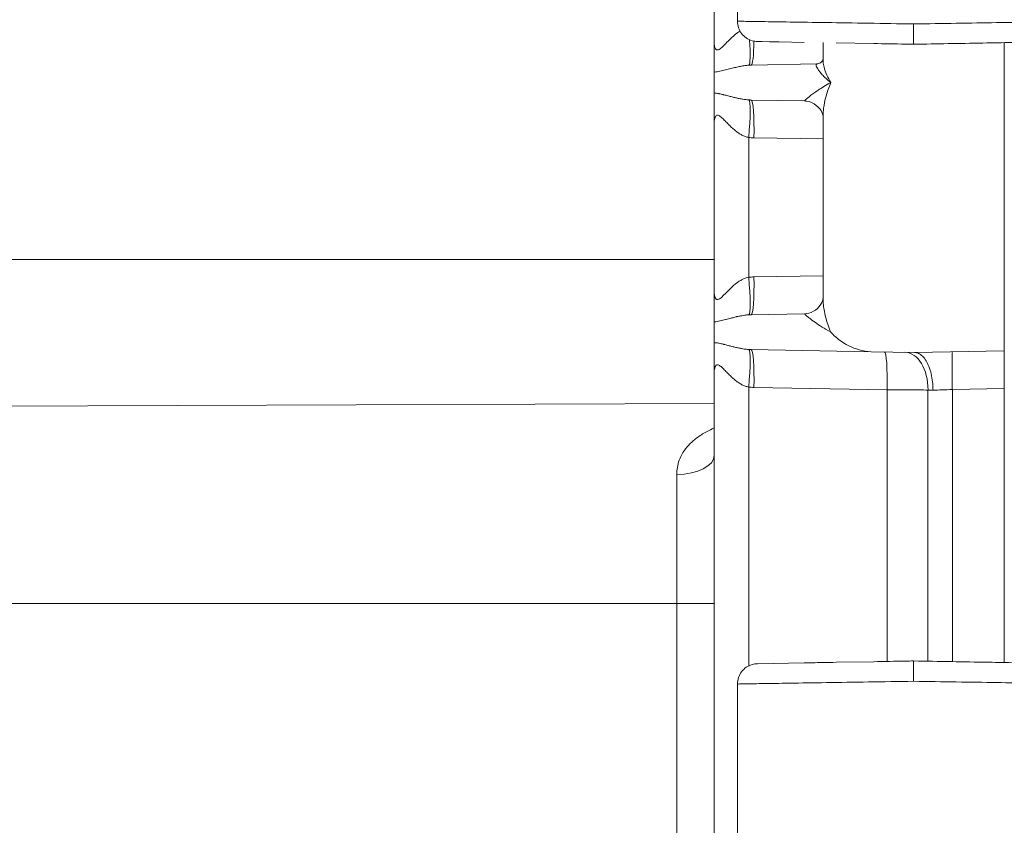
# Model space of a CAD drawing. Header units: inches. Extents: x 0.3 to 84.8, y 1.5 to 53.5.
# Tile 15 of 107: x 13.6 to 15.3, y 22 to 23.4. Entities that reach past the tile are written whole.
import ezdxf

# ---------------------------------------------------------------- set-up
doc = ezdxf.new("R2010")
doc.units = ezdxf.units.IN
doc.header["$LTSCALE"] = 2.5
doc.header["$MEASUREMENT"] = 0
doc.layers.add('Visible (ANSI)', color=7, linetype='Continuous', lineweight=18)
doc.layers.add('Visible Narrow (ANSI)', color=7, linetype='Continuous', lineweight=5)

msp = doc.modelspace()

# ---------------------------------------------------------------- linework, layer by layer
at = {"layer": 'Visible (ANSI)'}
for p, q in [((14.7864, 24.3232), (14.7864, 23.3904)), ((14.8264, 23.7856), (14.8264, 23.4275)), ((14.8264, 23.4275), (14.8264, 23.4275)), ((14.8608, 23.3925), (14.8608, 23.3925)), ((14.8685, 23.3924), (14.8608, 23.3925)), ((14.8816, 23.3922), (14.8608, 23.3925)), ((14.8816, 23.3922), (14.8985, 23.3919)), ((14.8985, 23.3919), (14.8932, 23.392)), ((14.9414, 23.3911), (14.8985, 23.3919)), ((14.9739, 23.3612), (14.9739, 23.3906)), ((15.2864, 23.3787), (15.2864, 23.3906)), ((15.0612, 23.389), (14.9968, 23.3902)), ((15.2864, 23.3787), (15.2864, 23.3541)), ((14.9739, 23.3612), (14.9739, 23.3612)), ((14.7864, 23.3397), (14.7864, 23.3039)), ((14.8502, 23.3519), (14.963, 23.3539)), ((15.2864, 23.3541), (15.2864, 22.8595)), ((14.8502, 23.2917), (14.9422, 23.2901)), ((14.9739, 23.2639), (14.9739, 23.2639)), ((14.9739, 22.9497), (14.9739, 23.2639)), ((14.7864, 23.2532), (14.7864, 22.9604)), ((14.8502, 22.9219), (14.9422, 22.9235)), ((14.7864, 22.9095), (14.7864, 22.8739)), ((14.8502, 22.8617), (15.0567, 22.8581)), ((15.0567, 22.8581), (15.1314, 22.8568)), ((15.1314, 22.8568), (15.2864, 22.8595)), ((15.2864, 22.8595), (15.2864, 22.7945)), ((14.7864, 22.8232), (14.7864, 21.8904)), ((15.2864, 22.3226), (15.2864, 22.7945)), ((14.8608, 22.3206), (14.9413, 22.322)), ((14.9968, 22.323), (15.0612, 22.3241)), ((14.8264, 22.2856), (14.8264, 22.2856)), ((14.8264, 22.2856), (14.8264, 21.9275))]:
    msp.add_line(p, q, dxfattribs=at)
for centre, major_axis, ratio, start_param, end_param in [((14.9626, 23.3789), (0.0004, -0.025), 0.924558, 6.283055, 6.283102), ((14.9411, 23.2251), (0.0011, 0.065), 0.854419, 6.282887, 6.283067), ((14.9411, 22.9885), (0.0011, -0.065), 0.854383, 0.000316, 0.000563)]:
    msp.add_ellipse(centre, major_axis=major_axis, ratio=ratio, start_param=start_param, end_param=end_param, dxfattribs=at)
for points, knots in [([(14.8608, 23.3925), (14.8592, 23.3926), (14.8576, 23.3927), (14.8546, 23.3932), (14.853, 23.3935), (14.848, 23.395), (14.8446, 23.3966), (14.8384, 23.4008), (14.8357, 23.4035), (14.8312, 23.4094), (14.8294, 23.4128), (14.827, 23.4199), (14.8264, 23.4237), (14.8264, 23.4275)], [0, 0, 0, 0, 0.0119674, 0.0119674, 0.0237227, 0.0237227, 0.0520492, 0.0520492, 0.0803768, 0.0803768, 0.1086834, 0.1086834, 0.1375815, 0.1375815, 0.1375815, 0.1375815]), ([(15.1301, 23.3878), (15.1301, 23.3878), (15.1301, 23.3895), (15.1301, 23.3925), (15.1301, 23.3956), (15.1301, 23.4001), (15.1301, 23.4053), (15.1301, 23.4106), (15.1301, 23.4167), (15.1301, 23.4228)], [0, 0, 0, 0, 0.333333, 0.333333, 0.333333, 0.666667, 0.666667, 0.666667, 1, 1, 1, 1]), ([(15.3833, 23.3923), (15.3792, 23.3922), (15.3744, 23.3921), (15.3689, 23.392), (15.3642, 23.3919), (15.3591, 23.3918), (15.3534, 23.3917), (15.3445, 23.3916), (15.3345, 23.3914), (15.3234, 23.3912), (15.3192, 23.3911), (15.3148, 23.3911), (15.3103, 23.391), (15.2955, 23.3907), (15.2793, 23.3904), (15.2619, 23.3901), (15.2601, 23.3901), (15.2583, 23.3901), (15.2565, 23.39), (15.2371, 23.3897), (15.2164, 23.3893), (15.1952, 23.389), (15.1933, 23.3889), (15.1914, 23.3889), (15.1894, 23.3889), (15.1701, 23.3885), (15.1504, 23.3882), (15.1301, 23.3878)], [0, 0, 0, 0, 0.107321, 0.107321, 0.107321, 0.2, 0.2, 0.2, 0.344617, 0.344617, 0.344617, 0.4, 0.4, 0.4, 0.581249, 0.581249, 0.581249, 0.6, 0.6, 0.6, 0.8, 0.8, 0.8, 0.818201, 0.818201, 0.818201, 1, 1, 1, 1]), ([(14.7864, 23.3397), (14.7864, 23.3405), (14.7864, 23.3413), (14.7864, 23.3422), (14.7864, 23.3451), (14.7864, 23.3485), (14.7864, 23.3523), (14.7864, 23.3547), (14.7864, 23.3573), (14.7864, 23.36), (14.7864, 23.363), (14.7864, 23.3662), (14.7864, 23.3695), (14.7864, 23.3722), (14.7864, 23.3749), (14.7864, 23.3778), (14.7864, 23.3816), (14.7864, 23.3857), (14.7864, 23.3898)], [0, 0, 0, 0, 0.0778908, 0.0778908, 0.0778908, 0.3333333, 0.3333333, 0.3333333, 0.4930999, 0.4930999, 0.4930999, 0.6666667, 0.6666667, 0.6666667, 0.805305, 0.805305, 0.805305, 0.9901048, 0.9901048, 0.9901048, 0.9901048]), ([(15.0612, 23.389), (15.0792, 23.3887), (15.0975, 23.3884), (15.1164, 23.3881), (15.121, 23.388), (15.1255, 23.3879), (15.1301, 23.3878)], [0.91666667, 0.91666667, 0.91666667, 0.91666667, 0.98384078, 0.98384078, 0.98384078, 1, 1, 1, 1]), ([(14.963, 23.3539), (14.965, 23.3539), (14.9682, 23.3549), (14.9724, 23.3583), (14.9734, 23.3603), (14.9738, 23.3614), (14.9739, 23.3616), (14.9739, 23.3617)], [0, 0, 0, 0, 0.0636017, 0.0636017, 0.1244521, 0.1244521, 0.1392029, 0.1392029, 0.1392029, 0.1392029]), ([(14.7864, 23.2539), (14.7864, 23.2576), (14.7864, 23.2612), (14.7864, 23.2647), (14.7864, 23.268), (14.7864, 23.2712), (14.7864, 23.2743), (14.7864, 23.2774), (14.7864, 23.2803), (14.7864, 23.2831), (14.7864, 23.2861), (14.7864, 23.2889), (14.7864, 23.2915), (14.7864, 23.295), (14.7864, 23.2981), (14.7864, 23.3008), (14.7864, 23.3019), (14.7864, 23.303), (14.7864, 23.3039)], [0.0101793, 0.0101793, 0.0101793, 0.0101793, 0.1747061, 0.1747061, 0.1747061, 0.3333333, 0.3333333, 0.3333333, 0.4929335, 0.4929335, 0.4929335, 0.6666667, 0.6666667, 0.6666667, 0.9030939, 0.9030939, 0.9030939, 1, 1, 1, 1]), ([(14.9739, 23.2639), (14.9739, 23.2639), (14.9739, 23.2664), (14.9703, 23.2742), (14.967, 23.2789), (14.9574, 23.2864), (14.951, 23.2891), (14.9444, 23.29), (14.9433, 23.2901), (14.9422, 23.2901)], [0.0036391, 0.0036391, 0.0036391, 0.0036391, 0.1093921, 0.1093921, 0.2007064, 0.2007064, 0.2955249, 0.2955249, 0.316065, 0.316065, 0.316065, 0.316065]), ([(14.7864, 22.9095), (14.7864, 22.9101), (14.7864, 22.9108), (14.7864, 22.9114), (14.7864, 22.9132), (14.7864, 22.9151), (14.7864, 22.9171), (14.7864, 22.9198), (14.7864, 22.923), (14.7864, 22.9263), (14.7864, 22.9273), (14.7864, 22.9284), (14.7864, 22.9294), (14.7864, 22.9318), (14.7864, 22.9343), (14.7864, 22.9369), (14.7864, 22.9403), (14.7864, 22.9438), (14.7864, 22.9473), (14.7864, 22.9477), (14.7864, 22.948), (14.7864, 22.9484), (14.7864, 22.9521), (14.7864, 22.9559), (14.7864, 22.9597)], [0.0002437, 0.0002437, 0.0002437, 0.0002437, 0.0544806, 0.0544806, 0.0544806, 0.2, 0.2, 0.2, 0.4, 0.4, 0.4, 0.4604479, 0.4604479, 0.4604479, 0.6, 0.6, 0.6, 0.7826574, 0.7826574, 0.7826574, 0.8, 0.8, 0.8, 0.9888817, 0.9888817, 0.9888817, 0.9888817]), ([(14.9422, 22.9235), (14.9465, 22.9236), (14.9523, 22.925), (14.9622, 22.9304), (14.9665, 22.9345), (14.9723, 22.9427), (14.9734, 22.9467), (14.9739, 22.9492), (14.9739, 22.9496), (14.9739, 22.9497)], [0, 0, 0, 0, 0.0846374, 0.0846374, 0.1704035, 0.1704035, 0.2673831, 0.2673831, 0.3089549, 0.3089549, 0.3089549, 0.3089549]), ([(14.9873, 22.8918), (14.9943, 22.8839), (15.0059, 22.8745), (15.0286, 22.863), (15.043, 22.8584), (15.0567, 22.8581)], [0.0000001, 0.0000001, 0.0000001, 0.0000001, 0.1445086, 0.1445086, 0.2629399, 0.2629399, 0.2629399, 0.2629399]), ([(14.7864, 22.8239), (14.7864, 22.8276), (14.7864, 22.8312), (14.7864, 22.8347), (14.7864, 22.838), (14.7864, 22.8412), (14.7864, 22.8443), (14.7864, 22.8474), (14.7864, 22.8503), (14.7864, 22.8531), (14.7864, 22.8561), (14.7864, 22.8589), (14.7864, 22.8615), (14.7864, 22.865), (14.7864, 22.8681), (14.7864, 22.8708), (14.7864, 22.8719), (14.7864, 22.873), (14.7864, 22.8739)], [0.0102336, 0.0102336, 0.0102336, 0.0102336, 0.1747457, 0.1747457, 0.1747457, 0.3333333, 0.3333333, 0.3333333, 0.4929246, 0.4929246, 0.4929246, 0.6666667, 0.6666667, 0.6666667, 0.9030922, 0.9030922, 0.9030922, 1, 1, 1, 1]), ([(15.1635, 22.7918), (15.1635, 22.7967), (15.1632, 22.8016), (15.1627, 22.8064), (15.1621, 22.8111), (15.1613, 22.8157), (15.1603, 22.8201), (15.1593, 22.8245), (15.158, 22.8286), (15.1565, 22.8324), (15.155, 22.8361), (15.1533, 22.8396), (15.1514, 22.8426), (15.1496, 22.8456), (15.1475, 22.8482), (15.1454, 22.8503), (15.1432, 22.8524), (15.141, 22.854), (15.1386, 22.8552), (15.1362, 22.8563), (15.1337, 22.8568), (15.1314, 22.8568)], [0, 0, 0, 0, 0.1428571, 0.1428571, 0.1428571, 0.2857143, 0.2857143, 0.2857143, 0.4285714, 0.4285714, 0.4285714, 0.5714286, 0.5714286, 0.5714286, 0.7142857, 0.7142857, 0.7142857, 0.8571429, 0.8571429, 0.8571429, 1, 1, 1, 1]), ([(14.9968, 22.323), (14.9885, 22.3229), (14.9804, 22.3227), (14.9726, 22.3226), (14.9615, 22.3224), (14.9511, 22.3222), (14.9413, 22.322)], [0.16666667, 0.16666667, 0.16666667, 0.16666667, 0.20101534, 0.20101534, 0.20101534, 0.25, 0.25, 0.25, 0.25]), ([(15.1301, 22.3253), (15.1255, 22.3253), (15.1209, 22.3252), (15.1163, 22.3251), (15.0975, 22.3248), (15.0792, 22.3244), (15.0612, 22.3241)], [0, 0, 0, 0, 0.01623246, 0.01623246, 0.01623246, 0.08333333, 0.08333333, 0.08333333, 0.08333333]), ([(15.1301, 22.3253), (15.1301, 22.3253), (15.1301, 22.3237), (15.1301, 22.3206), (15.1301, 22.3176), (15.1301, 22.3131), (15.1301, 22.3078), (15.1301, 22.3025), (15.1301, 22.2964), (15.1301, 22.2903)], [0, 0, 0, 0, 0.333333, 0.333333, 0.333333, 0.666667, 0.666667, 0.666667, 1, 1, 1, 1]), ([(15.3833, 22.3209), (15.3795, 22.321), (15.3751, 22.3211), (15.3702, 22.3211), (15.3652, 22.3212), (15.3596, 22.3213), (15.3534, 22.3214), (15.3452, 22.3216), (15.3359, 22.3217), (15.3258, 22.3219), (15.3209, 22.322), (15.3157, 22.3221), (15.3103, 22.3222), (15.2965, 22.3224), (15.2815, 22.3227), (15.2655, 22.323), (15.2625, 22.323), (15.2595, 22.3231), (15.2565, 22.3231), (15.2371, 22.3235), (15.2164, 22.3238), (15.1952, 22.3242), (15.1949, 22.3242), (15.1945, 22.3242), (15.1941, 22.3242), (15.1733, 22.3246), (15.1521, 22.325), (15.1301, 22.3253)], [0, 0, 0, 0, 0.098757, 0.098757, 0.098757, 0.2, 0.2, 0.2, 0.334065, 0.334065, 0.334065, 0.4, 0.4, 0.4, 0.56864, 0.56864, 0.56864, 0.6, 0.6, 0.6, 0.8, 0.8, 0.8, 0.803452, 0.803452, 0.803452, 1, 1, 1, 1]), ([(14.8264, 22.2856), (14.8264, 22.2894), (14.827, 22.2932), (14.8294, 22.3003), (14.8312, 22.3037), (14.8356, 22.3096), (14.8384, 22.3123), (14.8445, 22.3165), (14.8479, 22.3182), (14.853, 22.3197), (14.8545, 22.32), (14.8576, 22.3205), (14.8592, 22.3206), (14.8608, 22.3206)], [0, 0, 0, 0, 0.0287635, 0.0287635, 0.0570749, 0.0570749, 0.0854024, 0.0854024, 0.1137289, 0.1137289, 0.1255481, 0.1255481, 0.137583, 0.137583, 0.137583, 0.137583])]:
    msp.add_open_spline(points, degree=3, knots=knots, dxfattribs=at)
msp.add_open_spline([(14.9739, 22.9497), (14.9739, 22.9497), (14.9739, 22.9497), (14.9739, 22.9497)], degree=3, dxfattribs=at)
at = {"layer": 'Visible Narrow (ANSI)'}
for p, q in [((14.8457, 23.2272), (14.8457, 22.9864)), ((14.8548, 23.2267), (14.9739, 23.2246)), ((14.7864, 23.0172), (11.0347, 23.0172)), ((14.8548, 22.9869), (14.9739, 22.989)), ((14.8457, 22.7972), (14.8457, 22.3169)), ((14.8548, 22.7967), (15.0844, 22.7927)), ((15.0844, 22.7927), (15.0845, 22.3245)), ((15.1548, 22.7921), (15.1548, 22.3249)), ((15.1968, 22.793), (15.2864, 22.7945)), ((15.1968, 22.3242), (15.1968, 22.793)), ((14.7864, 22.7687), (11.0347, 22.7558)), ((14.7217, 22.4246), (14.7217, 22.6467)), ((14.7217, 22.4246), (11.0347, 22.4246)), ((14.7217, 22.4246), (14.7864, 22.4246)), ((14.7217, 22.4246), (14.7217, 21.9747))]:
    msp.add_line(p, q, dxfattribs=at)
for centre, major_axis, ratio, start_param, end_param in [((14.8401, 23.4164), (0.0059, -0.0647), 0.086802, 0.034475, 1.23404), ((14.8491, 23.4169), (0.0011, -0.065), 0.087143, 0, 1.195494), ((14.8401, 23.2272), (0.0059, 0.0647), 0.086802, 4.720236, 6.248571), ((14.8491, 23.2267), (0.0011, 0.065), 0.087143, 4.71391, 6.283185), ((14.8507, 23.2295), (-0.0185, 0.0009), 0.144903, 1.304506, 1.799311), ((14.857, 22.8604), (-0.0016, 0.1265), 0.996196, 0.005292, 0.077143), ((14.8401, 22.9864), (0.0059, -0.0647), 0.086802, 0.034475, 1.562945), ((14.8491, 22.9869), (0.0011, -0.065), 0.087143, 0, 1.569275), ((14.8401, 22.7972), (0.0059, 0.0647), 0.086802, 4.720236, 6.248571), ((14.8491, 22.7967), (0.0011, 0.065), 0.087143, 4.71391, 6.283185), ((15.0788, 22.7927), (0.0011, 0.065), 0.087143, 4.71391, 6.283121), ((15.114, 22.7921), (0.0011, 0.065), 0.628144, 4.723353, 6.283185), ((15.1979, 22.793), (-0.0011, 0.065), 0.01745, 0, 1.570492), ((14.8507, 22.7995), (-0.0185, 0.0009), 0.144903, 1.304506, 1.799311), ((15.1956, 22.7907), (0.0651, -0.0023), 0.000148, 4.03351, 4.195729), ((14.7214, 22.6798), (0.065, 0), 0.510024, 4.716752, 6.283184)]:
    msp.add_ellipse(centre, major_axis=major_axis, ratio=ratio, start_param=start_param, end_param=end_param, dxfattribs=at)
for points, knots in [([(14.8264, 23.4275), (14.8264, 23.4275), (14.8266, 23.4275), (14.8346, 23.4274), (14.8659, 23.4269), (14.9148, 23.4262), (14.9781, 23.4252), (15.0515, 23.4241), (15.1039, 23.4232), (15.1301, 23.4228)], [0.4943944, 0.4943944, 0.4943944, 0.4943944, 0.5, 0.5833333, 0.6666667, 0.75, 0.8333333, 0.9166667, 1, 1, 1, 1]), ([(15.4156, 23.4273), (15.4071, 23.4271), (15.3845, 23.4268), (15.3354, 23.426), (15.2741, 23.4251), (15.2043, 23.424), (15.1549, 23.4232), (15.1301, 23.4228)], [0, 0, 0, 0, 0.2, 0.4, 0.6, 0.8, 1, 1, 1, 1]), ([(14.7864, 23.3904), (14.7864, 23.3872), (14.7868, 23.3844), (14.7875, 23.3824), (14.7882, 23.3803), (14.7892, 23.3789), (14.7904, 23.3783), (14.7917, 23.3777), (14.7932, 23.3779), (14.795, 23.3789), (14.7968, 23.3799), (14.7989, 23.3818), (14.8012, 23.384), (14.8035, 23.3861), (14.8059, 23.3887), (14.8083, 23.3912), (14.8107, 23.3937), (14.8131, 23.3962), (14.8156, 23.3985), (14.8181, 23.4008), (14.8205, 23.403), (14.823, 23.405), (14.8255, 23.407), (14.828, 23.4087), (14.8305, 23.4103), (14.8306, 23.4103), (14.8307, 23.4104), (14.8308, 23.4105)], [0.0002055, 0.0002055, 0.0002055, 0.0002055, 0.1, 0.1, 0.1, 0.2, 0.2, 0.2, 0.3, 0.3, 0.3, 0.4, 0.4, 0.4, 0.5, 0.5, 0.5, 0.6, 0.6, 0.6, 0.7, 0.7, 0.7, 0.8, 0.8, 0.8, 0.8038976, 0.8038976, 0.8038976, 0.8038976]), ([(14.9739, 23.3612), (14.9739, 23.3594), (14.974, 23.3574), (14.9743, 23.3554), (14.9747, 23.3524), (14.9754, 23.3491), (14.9764, 23.3456), (14.9774, 23.3421), (14.9788, 23.3384), (14.9806, 23.3344), (14.9824, 23.3304), (14.9846, 23.3262), (14.9873, 23.3218)], [0.5382423, 0.5382423, 0.5382423, 0.5382423, 0.625, 0.625, 0.625, 0.75, 0.75, 0.75, 0.875, 0.875, 0.875, 1, 1, 1, 1]), ([(14.7864, 23.3397), (14.7866, 23.3397), (14.7868, 23.3397), (14.787, 23.3398), (14.79, 23.3401), (14.7931, 23.3407), (14.7962, 23.3413), (14.7995, 23.342), (14.8028, 23.3428), (14.806, 23.3436), (14.8091, 23.3444), (14.8121, 23.3452), (14.815, 23.346), (14.818, 23.3467), (14.8208, 23.3474), (14.8235, 23.348), (14.8262, 23.3487), (14.8289, 23.3492), (14.8315, 23.3497), (14.8341, 23.3502), (14.8366, 23.3506), (14.839, 23.351), (14.8415, 23.3513), (14.8438, 23.3516), (14.8461, 23.3517)], [0, 0, 0, 0, 0.0083088, 0.0083088, 0.0083088, 0.1428571, 0.1428571, 0.1428571, 0.2857143, 0.2857143, 0.2857143, 0.4285714, 0.4285714, 0.4285714, 0.5714286, 0.5714286, 0.5714286, 0.7142857, 0.7142857, 0.7142857, 0.8571429, 0.8571429, 0.8571429, 1, 1, 1, 1]), ([(14.8461, 23.3517), (14.8468, 23.3518), (14.8482, 23.3518), (14.8495, 23.3519), (14.8502, 23.3519)], [0.0000338, 0.0000338, 0.0000338, 0.0000338, 0.5, 1, 1, 1, 1]), ([(14.963, 23.3539), (14.9625, 23.3539), (14.9622, 23.3537), (14.962, 23.3533), (14.9618, 23.3529), (14.9618, 23.3524), (14.9619, 23.3517), (14.962, 23.3509), (14.9623, 23.3501), (14.9627, 23.349), (14.9632, 23.348), (14.9638, 23.3467), (14.9647, 23.3454), (14.9656, 23.344), (14.9666, 23.3425), (14.9679, 23.3408), (14.9692, 23.3391), (14.9708, 23.3373), (14.9726, 23.3353), (14.9744, 23.3333), (14.9765, 23.3312), (14.979, 23.329), (14.9814, 23.3267), (14.9842, 23.3243), (14.9873, 23.3218)], [0, 0, 0, 0, 0.125, 0.125, 0.125, 0.25, 0.25, 0.25, 0.375, 0.375, 0.375, 0.5, 0.5, 0.5, 0.625, 0.625, 0.625, 0.75, 0.75, 0.75, 0.875, 0.875, 0.875, 1, 1, 1, 1]), ([(14.9422, 23.2901), (14.9421, 23.2901), (14.9422, 23.2903), (14.9425, 23.2907), (14.9428, 23.2911), (14.9433, 23.2917), (14.9441, 23.2924), (14.9449, 23.2932), (14.9459, 23.2941), (14.9471, 23.2951), (14.9484, 23.2962), (14.9499, 23.2974), (14.9517, 23.2988), (14.9534, 23.3002), (14.9555, 23.3017), (14.9578, 23.3034), (14.9601, 23.305), (14.9627, 23.3068), (14.9656, 23.3087), (14.9685, 23.3106), (14.9718, 23.3127), (14.9754, 23.3149), (14.979, 23.3171), (14.983, 23.3194), (14.9873, 23.3218)], [0.0000105, 0.0000105, 0.0000105, 0.0000105, 0.125, 0.125, 0.125, 0.25, 0.25, 0.25, 0.375, 0.375, 0.375, 0.5, 0.5, 0.5, 0.625, 0.625, 0.625, 0.75, 0.75, 0.75, 0.875, 0.875, 0.875, 1, 1, 1, 1]), ([(14.9739, 23.2639), (14.9739, 23.2682), (14.9746, 23.2788), (14.9784, 23.2979), (14.9838, 23.3136), (14.9873, 23.3218)], [0.6050872, 0.6050872, 0.6050872, 0.6050872, 0.7142857, 0.8571429, 1, 1, 1, 1]), ([(14.7864, 23.3039), (14.7888, 23.3036), (14.7912, 23.3033), (14.7936, 23.3029), (14.794, 23.3028), (14.7945, 23.3027), (14.795, 23.3026), (14.7974, 23.3021), (14.7997, 23.3016), (14.8019, 23.301), (14.8023, 23.3009), (14.8026, 23.3008), (14.8029, 23.3008), (14.8053, 23.3002), (14.8075, 23.2996), (14.8096, 23.2991), (14.8099, 23.299), (14.8101, 23.2989), (14.8103, 23.2989), (14.8125, 23.2983), (14.8147, 23.2978), (14.8168, 23.2972), (14.8169, 23.2972), (14.817, 23.2972), (14.8171, 23.2971), (14.8193, 23.2966), (14.8213, 23.2961), (14.8234, 23.2956), (14.8254, 23.2952), (14.8274, 23.2947), (14.8293, 23.2943), (14.8294, 23.2943), (14.8294, 23.2943), (14.8295, 23.2943), (14.8313, 23.2939), (14.8331, 23.2936), (14.835, 23.2933), (14.8351, 23.2932), (14.8353, 23.2932), (14.8354, 23.2932), (14.8371, 23.2929), (14.8389, 23.2926), (14.8406, 23.2924), (14.8408, 23.2924), (14.8411, 23.2924), (14.8413, 23.2924), (14.8429, 23.2922), (14.8445, 23.292), (14.8461, 23.2919)], [0, 0, 0, 0, 0.091752, 0.091752, 0.091752, 0.111111, 0.111111, 0.111111, 0.207378, 0.207378, 0.207378, 0.222222, 0.222222, 0.222222, 0.323269, 0.323269, 0.323269, 0.333333, 0.333333, 0.333333, 0.439115, 0.439115, 0.439115, 0.444444, 0.444444, 0.444444, 0.554973, 0.554973, 0.554973, 0.666667, 0.666667, 0.666667, 0.670801, 0.670801, 0.670801, 0.777778, 0.777778, 0.777778, 0.786597, 0.786597, 0.786597, 0.888889, 0.888889, 0.888889, 0.902482, 0.902482, 0.902482, 1, 1, 1, 1]), ([(14.8461, 23.2919), (14.8468, 23.2918), (14.8482, 23.2918), (14.8495, 23.2917), (14.8502, 23.2917)], [0.0000439, 0.0000439, 0.0000439, 0.0000439, 0.5, 1, 1, 1, 1]), ([(14.7864, 23.2532), (14.7864, 23.2566), (14.7873, 23.2622), (14.7906, 23.2665), (14.7954, 23.2649), (14.8009, 23.2601), (14.8065, 23.2543), (14.8121, 23.2484), (14.8177, 23.2431), (14.8232, 23.2384), (14.8286, 23.2345), (14.8341, 23.2312), (14.8398, 23.2287), (14.8437, 23.2276), (14.8457, 23.2272)], [0, 0, 0, 0, 0.0833333, 0.1666667, 0.25, 0.3333333, 0.4166667, 0.5, 0.5833333, 0.6666667, 0.75, 0.8333333, 0.9166667, 0.9999998, 0.9999998, 0.9999998, 0.9999998]), ([(14.7864, 22.9604), (14.7864, 22.958), (14.7866, 22.9558), (14.787, 22.954), (14.7872, 22.9534), (14.7873, 22.9528), (14.7875, 22.9523), (14.7881, 22.9506), (14.7889, 22.9493), (14.7899, 22.9486), (14.7901, 22.9485), (14.7903, 22.9484), (14.7905, 22.9483), (14.7916, 22.9477), (14.793, 22.9479), (14.7946, 22.9487), (14.7948, 22.9488), (14.7949, 22.9489), (14.7951, 22.949), (14.797, 22.9501), (14.7991, 22.9519), (14.8014, 22.9542), (14.8037, 22.9564), (14.8061, 22.9589), (14.8085, 22.9614), (14.8087, 22.9616), (14.8089, 22.9618), (14.8091, 22.9621), (14.8113, 22.9643), (14.8135, 22.9666), (14.8158, 22.9687), (14.8162, 22.969), (14.8166, 22.9694), (14.817, 22.9698), (14.819, 22.9717), (14.8211, 22.9735), (14.8232, 22.9751), (14.8238, 22.9756), (14.8244, 22.9761), (14.825, 22.9765), (14.8269, 22.9779), (14.8288, 22.9792), (14.8306, 22.9803), (14.8315, 22.9808), (14.8323, 22.9813), (14.8331, 22.9818), (14.8348, 22.9827), (14.8365, 22.9835), (14.8382, 22.9842), (14.8392, 22.9846), (14.8403, 22.985), (14.8413, 22.9853), (14.8428, 22.9858), (14.8443, 22.9861), (14.8457, 22.9864)], [0, 0, 0, 0, 0.0747836, 0.0747836, 0.0747836, 0.1, 0.1, 0.1, 0.1832075, 0.1832075, 0.1832075, 0.2, 0.2, 0.2, 0.2907128, 0.2907128, 0.2907128, 0.3, 0.3, 0.3, 0.4, 0.4, 0.4, 0.5, 0.5, 0.5, 0.5086117, 0.5086117, 0.5086117, 0.6, 0.6, 0.6, 0.6166803, 0.6166803, 0.6166803, 0.7, 0.7, 0.7, 0.7251111, 0.7251111, 0.7251111, 0.8, 0.8, 0.8, 0.8334333, 0.8334333, 0.8334333, 0.9, 0.9, 0.9, 0.9418831, 0.9418831, 0.9418831, 0.9999998, 0.9999998, 0.9999998, 0.9999998]), ([(14.9739, 22.9497), (14.9739, 22.9469), (14.974, 22.9441), (14.9743, 22.9411), (14.9748, 22.934), (14.9761, 22.9264), (14.9783, 22.9181), (14.9804, 22.9099), (14.9834, 22.9011), (14.9873, 22.8918)], [0.5960607, 0.5960607, 0.5960607, 0.5960607, 0.6666667, 0.6666667, 0.6666667, 0.8333333, 0.8333333, 0.8333333, 1, 1, 1, 1]), ([(14.7864, 22.9095), (14.7896, 22.9098), (14.7929, 22.9105), (14.7961, 22.9113), (14.7962, 22.9113), (14.7962, 22.9113), (14.7963, 22.9113), (14.7996, 22.9121), (14.8029, 22.9129), (14.8061, 22.9137), (14.8063, 22.9137), (14.8065, 22.9138), (14.8067, 22.9138), (14.8096, 22.9145), (14.8124, 22.9153), (14.8151, 22.916), (14.8156, 22.9161), (14.816, 22.9162), (14.8164, 22.9163), (14.8189, 22.9169), (14.8212, 22.9175), (14.8236, 22.918), (14.8242, 22.9182), (14.8249, 22.9183), (14.8255, 22.9185), (14.8276, 22.9189), (14.8296, 22.9194), (14.8315, 22.9197), (14.8324, 22.9199), (14.8332, 22.9201), (14.834, 22.9202), (14.8357, 22.9205), (14.8374, 22.9208), (14.8391, 22.921), (14.8401, 22.9211), (14.8411, 22.9213), (14.8421, 22.9214), (14.8434, 22.9215), (14.8448, 22.9216), (14.8461, 22.9217)], [0.0000391, 0.0000391, 0.0000391, 0.0000391, 0.1395906, 0.1395906, 0.1395906, 0.1428571, 0.1428571, 0.1428571, 0.2857143, 0.2857143, 0.2857143, 0.2950237, 0.2950237, 0.2950237, 0.4285714, 0.4285714, 0.4285714, 0.4501887, 0.4501887, 0.4501887, 0.5714286, 0.5714286, 0.5714286, 0.6056996, 0.6056996, 0.6056996, 0.7142857, 0.7142857, 0.7142857, 0.7610964, 0.7610964, 0.7610964, 0.8571429, 0.8571429, 0.8571429, 0.9166385, 0.9166385, 0.9166385, 1, 1, 1, 1]), ([(14.8461, 22.9217), (14.8468, 22.9218), (14.8482, 22.9218), (14.8495, 22.9219), (14.8502, 22.9219)], [0.0000338, 0.0000338, 0.0000338, 0.0000338, 0.5, 1, 1, 1, 1]), ([(14.9422, 22.9235), (14.9421, 22.9235), (14.9423, 22.9231), (14.943, 22.9224), (14.9436, 22.9217), (14.9447, 22.9206), (14.9462, 22.9193), (14.9477, 22.9179), (14.9497, 22.9163), (14.9521, 22.9145), (14.9545, 22.9126), (14.9573, 22.9105), (14.9607, 22.9082), (14.964, 22.9059), (14.9679, 22.9034), (14.9723, 22.9006), (14.9767, 22.8979), (14.9817, 22.8949), (14.9873, 22.8918), (14.9873, 22.8918), (14.9873, 22.8918), (14.9873, 22.8918)], [0.0000318, 0.0000318, 0.0000318, 0.0000318, 0.1666667, 0.1666667, 0.1666667, 0.3333333, 0.3333333, 0.3333333, 0.5, 0.5, 0.5, 0.6666667, 0.6666667, 0.6666667, 0.8333333, 0.8333333, 0.8333333, 0.9999866, 0.9999866, 0.9999866, 1, 1, 1, 1]), ([(14.7864, 22.8739), (14.7888, 22.8736), (14.7912, 22.8733), (14.7936, 22.8729), (14.794, 22.8728), (14.7945, 22.8727), (14.795, 22.8726), (14.7974, 22.8721), (14.7997, 22.8716), (14.8019, 22.871), (14.8023, 22.8709), (14.8026, 22.8708), (14.8029, 22.8708), (14.8053, 22.8702), (14.8075, 22.8696), (14.8096, 22.8691), (14.8099, 22.869), (14.8101, 22.8689), (14.8103, 22.8689), (14.8125, 22.8683), (14.8147, 22.8678), (14.8168, 22.8672), (14.8169, 22.8672), (14.817, 22.8672), (14.8171, 22.8671), (14.8193, 22.8666), (14.8213, 22.8661), (14.8234, 22.8656), (14.8254, 22.8652), (14.8274, 22.8647), (14.8293, 22.8643), (14.8294, 22.8643), (14.8294, 22.8643), (14.8295, 22.8643), (14.8313, 22.8639), (14.8331, 22.8636), (14.835, 22.8633), (14.8351, 22.8632), (14.8353, 22.8632), (14.8354, 22.8632), (14.8371, 22.8629), (14.8389, 22.8626), (14.8406, 22.8624), (14.8408, 22.8624), (14.8411, 22.8624), (14.8413, 22.8624), (14.8429, 22.8622), (14.8445, 22.862), (14.8461, 22.8619)], [0, 0, 0, 0, 0.091752, 0.091752, 0.091752, 0.111111, 0.111111, 0.111111, 0.207378, 0.207378, 0.207378, 0.222222, 0.222222, 0.222222, 0.323269, 0.323269, 0.323269, 0.333333, 0.333333, 0.333333, 0.439115, 0.439115, 0.439115, 0.444444, 0.444444, 0.444444, 0.554973, 0.554973, 0.554973, 0.666667, 0.666667, 0.666667, 0.670801, 0.670801, 0.670801, 0.777778, 0.777778, 0.777778, 0.786597, 0.786597, 0.786597, 0.888889, 0.888889, 0.888889, 0.902482, 0.902482, 0.902482, 1, 1, 1, 1]), ([(14.8461, 22.8619), (14.8468, 22.8618), (14.8482, 22.8618), (14.8495, 22.8617), (14.8502, 22.8617)], [0.0000439, 0.0000439, 0.0000439, 0.0000439, 0.5, 1, 1, 1, 1]), ([(14.7864, 22.8232), (14.7864, 22.8266), (14.7873, 22.8322), (14.7906, 22.8365), (14.7954, 22.8349), (14.8009, 22.8301), (14.8065, 22.8243), (14.8121, 22.8184), (14.8177, 22.8131), (14.8232, 22.8084), (14.8286, 22.8045), (14.8341, 22.8012), (14.8398, 22.7987), (14.8437, 22.7976), (14.8457, 22.7972)], [0.0000513, 0.0000513, 0.0000513, 0.0000513, 0.0833333, 0.1666667, 0.25, 0.3333333, 0.4166667, 0.5, 0.5833333, 0.6666667, 0.75, 0.8333333, 0.9166667, 0.9999998, 0.9999998, 0.9999998, 0.9999998]), ([(15.0844, 22.7927), (15.0972, 22.7926), (15.1224, 22.7924), (15.1448, 22.7922), (15.1548, 22.7921)], [0.0000001, 0.0000001, 0.0000001, 0.0000001, 0.5, 0.9999998, 0.9999998, 0.9999998, 0.9999998]), ([(14.7864, 22.7267), (14.7818, 22.7247), (14.7707, 22.7194), (14.7552, 22.7096), (14.7416, 22.6973), (14.7319, 22.6844), (14.7256, 22.6713), (14.7223, 22.6586), (14.7217, 22.6506), (14.7217, 22.6467)], [0.3337086, 0.3337086, 0.3337086, 0.3337086, 0.4, 0.5, 0.6, 0.7, 0.8, 0.9, 1, 1, 1, 1]), ([(15.1301, 22.2903), (15.1039, 22.2899), (15.0515, 22.2891), (14.9781, 22.288), (14.9148, 22.287), (14.8659, 22.2863), (14.8346, 22.2858), (14.8266, 22.2856), (14.8264, 22.2856), (14.8264, 22.2856)], [0, 0, 0, 0, 0.0833333, 0.1666667, 0.25, 0.3333333, 0.4166667, 0.5, 0.5055695, 0.5055695, 0.5055695, 0.5055695]), ([(15.4156, 22.2859), (15.4071, 22.2861), (15.3845, 22.2864), (15.3354, 22.2872), (15.2741, 22.2881), (15.2043, 22.2892), (15.1549, 22.29), (15.1301, 22.2903)], [0, 0, 0, 0, 0.2, 0.4, 0.6, 0.8, 1, 1, 1, 1])]:
    msp.add_open_spline(points, degree=3, knots=knots, dxfattribs=at)
msp.add_open_spline([(15.1635, 22.7918), (15.1685, 22.792), (15.1794, 22.7924), (15.191, 22.7928), (15.1968, 22.793)], degree=3, dxfattribs=at)

doc.saveas('drawing.dxf')
